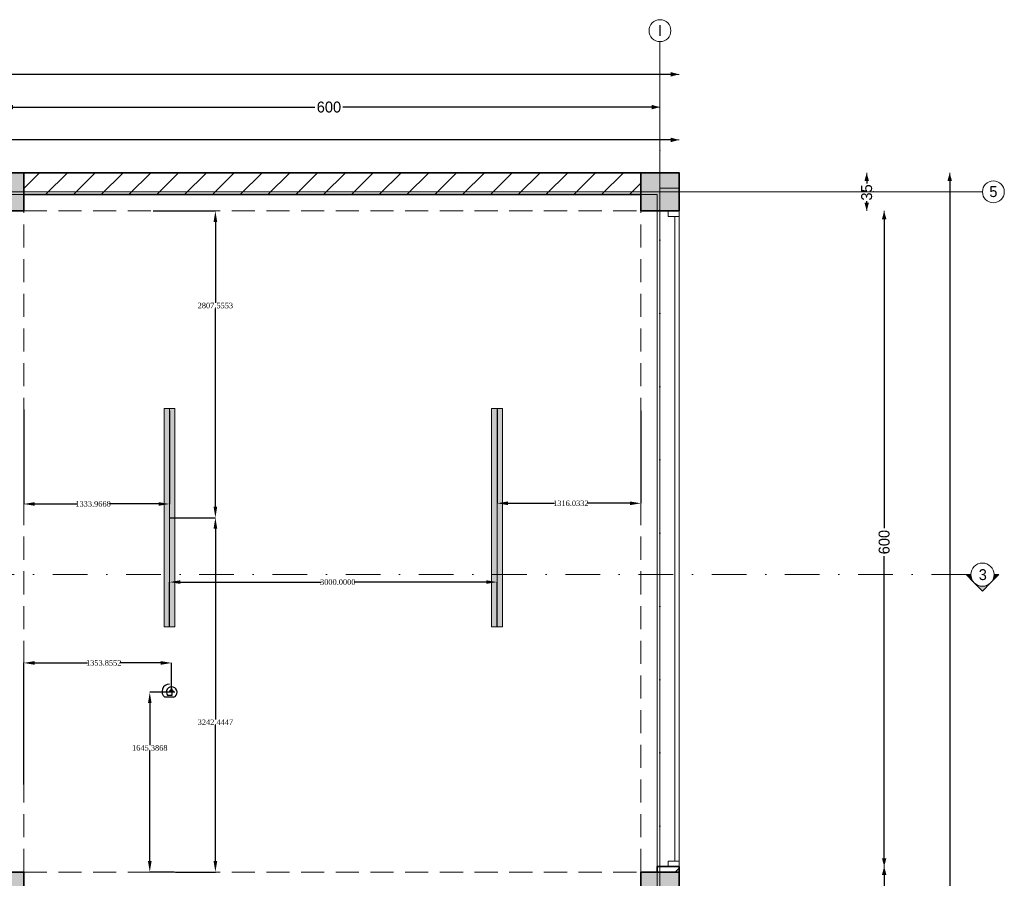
# Model space of a CAD drawing. Header units: inches. Extents: x -177438 to 34922, y -9538 to 55319.
# Tile 59 of 59: x 25906 to 34922, y 11740 to 19597. Entities that reach past the tile are written whole.
import ezdxf
from ezdxf.enums import TextEntityAlignment as Align

# ---------------------------------------------------------------- set-up
doc = ezdxf.new("R2010")
doc.units = ezdxf.units.IN
doc.header["$MEASUREMENT"] = 0
doc.set_wipeout_variables(frame=1)
for name, pattern in [('Dot & Dashed', [670.277762, 317.5, -176.388889, 0, -176.388874]), ('Hidden', [317.5, 211.666667, -105.833333]), ('Wipeout_Contour', [1000, 0, -1000])]:
    doc.linetypes.add(name, pattern=pattern)
for name, color, linetype in [('- განათება', 7, 'Continuous'), ('Dimensioning - General', 7, 'Continuous'), ('Marker - Section', 7, 'Continuous'), ('Structural - Bearing', 7, 'Continuous'), ('Structural - Grid', 7, 'Continuous')]:
    doc.layers.add(name, color=color, linetype=linetype)
for name, color, linetype, lineweight in [('Archicad Doors_Pen_No__1', 7, 'Continuous', 13), ('New_2D Drafting - General_Pen_No__2', 8, 'Continuous', 15), ('Structural - Bearing_Pen_No__1', 7, 'Continuous', 13), ('Structural - Bearing_Pen_No__20', 1, 'Continuous', 0), ('Structural - Bearing_Pen_No__27', 7, 'Continuous', 35)]:
    doc.layers.add(name, color=color, linetype=linetype, lineweight=lineweight)
for name, color, linetype, lineweight, true_color in [('Marker - Section_Pen_No__108', 7, 'Continuous', 13, 0xfd8379), ('Structural - Bearing_Pen_No__102', 7, 'Continuous', 13, 0xcccccc), ('Structural - Bearing_Pen_No__161', 7, 'Continuous', 13, 0x6a6a6a), ('Structural - Bearing_Pen_No__28', 7, 'Continuous', 35, 0xa80f02), ('Structural - Bearing_Pen_No__81', 7, 'Continuous', 20, 0x6a6a6a), ('Structural - Grid_Pen_No__81', 7, 'Continuous', 20, 0x6a6a6a)]:
    doc.layers.add(name, color=color, linetype=linetype, lineweight=lineweight, true_color=true_color)
doc.styles.add('GENERATED_STYLE_3', font='txt')
doc.styles.get("Standard").update_dxf_attribs({"font": 'arial.ttf'})
doc.dimstyles.new('GENERATED_STYLE__1', dxfattribs={"dimtxt": 100, "dimasz": 76, "dimexe": 0.18, "dimexo": 0.0625, "dimgap": 0, "dimtad": 0, "dimdec": 0, "dimlfac": 0.1, "dimzin": 0, "dimdsep": 46, "dimtxsty": 'GENERATED_STYLE_3', "dimblk": 'ARROWHEAD_5', "dimblk1": 'ARROWHEAD_5', "dimblk2": 'ARROWHEAD_5', "dimcen": 0.09, "dimse1": 1, "dimse2": 1, "dimclrd": 7, "dimclre": 7, "dimclrt": 7, "dimadec": 0, "dimazin": 0, "dimtfac": 1, "dimtdec": 4, "dimtmove": 0, "dimatfit": 3, "dimfxl": 1, "dimtolj": 1, "dimtzin": 0, "dimarcsym": 0})
doc.dimstyles.new('GENERATED_STYLE__2', dxfattribs={"dimtxt": 100, "dimasz": 76, "dimexe": 0.18, "dimexo": 0.0625, "dimgap": 0, "dimtad": 0, "dimtih": 1, "dimtoh": 1, "dimdec": 0, "dimlfac": 0.1, "dimzin": 0, "dimdsep": 46, "dimtxsty": 'GENERATED_STYLE_3', "dimblk": 'ARROWHEAD_5', "dimblk1": 'ARROWHEAD_5', "dimblk2": 'ARROWHEAD_5', "dimcen": 0.09, "dimse1": 1, "dimse2": 1, "dimclrd": 7, "dimclre": 7, "dimclrt": 7, "dimadec": 0, "dimazin": 0, "dimtfac": 1, "dimtdec": 4, "dimtmove": 0, "dimatfit": 3, "dimfxl": 1, "dimtolj": 1, "dimtzin": 0, "dimarcsym": 0})
doc.dimstyles.get("Standard").update_dxf_attribs({"dimtxt": 0.18, "dimasz": 0.18, "dimexe": 0.18, "dimexo": 0.0625, "dimgap": 0.09, "dimtad": 0, "dimtih": 1, "dimtoh": 1, "dimdec": 4, "dimzin": 0, "dimdsep": 46, "dimtxsty": 'Standard', "dimcen": 0.09, "dimadec": 0, "dimazin": 0, "dimtfac": 1, "dimtdec": 4, "dimtofl": 0, "dimtmove": 0, "dimatfit": 3, "dimfxl": 1, "dimtolj": 1, "dimtzin": 0, "dimarcsym": 0})
pattern_1 = [(45, (0, 0), (-127.2792, 127.2792), [])]

# ---------------------------------------------------------------- blocks, each defined once
blk = doc.blocks.new('Slab_1', base_point=(-47183.8, 14488))
at = {"layer": 'Structural - Bearing_Pen_No__1', "color": 7, "linetype": 'Continuous', "lineweight": 13, "flags": 128}
blk.add_lwpolyline([(-47183.8, 14488), (1166.2, 14488), (1166.2, 32488), (1166.2, 39238), (-26465.1, 39238), (-29183.8, 32838), (-47183.8, 32838)], close=True, dxfattribs=at)
blk = doc.blocks.new('Wall_4', base_point=(1166.2, 39238))
at = {"layer": 'Structural - Bearing', "linetype": 'Continuous', "lineweight": 0, "true_color": 0x000000}
h = blk.add_hatch(dxfattribs=at)
h.set_pattern_fill('MASONRY_BLOCK', color=18, style=0, pattern_type=2)
h.set_pattern_definition(pattern_1)
h.paths.add_polyline_path([(-4833.8, 39238), (-4833.8, 39038), (816.2, 39038), (816.2, 39238)])
at = {"layer": 'Structural - Bearing_Pen_No__27', "color": 7, "linetype": 'Continuous', "lineweight": 35, "flags": 128}
for points in [[(816.2, 39238), (-4833.8, 39238)], [(-4833.8, 39038), (816.2, 39038)]]:
    blk.add_lwpolyline(points, dxfattribs=at)
blk = doc.blocks.new('Vertical Sliding Garage Door')
at = {"layer": 'Archicad Doors_Pen_No__1', "color": 7, "linetype": 'Continuous', "lineweight": 13}
for p, q in [((-2950, 0), (-3000, 0)), ((-3000, 0), (-3000, -100)), ((-3000, 0), (-3000, -100)), ((-3000, 0), (-3000, -100)), ((2950, 0), (-2950, 0)), ((-2950, 0), (-2950, -40)), ((-2950, -100), (-2950, 0)), ((2950, -40), (2950, 0)), ((3000, 0), (2950, 0)), ((2950, 0), (2950, -100)), ((3000, -100), (3000, 0)), ((3000, 0), (3000, -100)), ((3000, 0), (3000, -100)), ((-2950, -40), (2950, -40)), ((-3000, -100), (-2950, -100)), ((-3000, -100), (-3000, -200)), ((2950, -100), (3000, -100)), ((3000, -100), (3000, -200))]:
    blk.add_line(p, q, dxfattribs=at)
blk = doc.blocks.new('Wall_5', base_point=(1166.2, 14488))
at = {"layer": 'Structural - Bearing', "linetype": 'Continuous', "lineweight": 0, "true_color": 0x000000}
h = blk.add_hatch(dxfattribs=at)
h.set_pattern_fill('MASONRY_BLOCK', color=18, style=0, pattern_type=2)
h.set_pattern_definition(pattern_1)
h.paths.add_polyline_path([(966.2, 32838), (1166.2, 32838), (1166.2, 32888), (966.2, 32888)])
at = {"layer": 'Structural - Bearing_Pen_No__27', "color": 7, "linetype": 'Continuous', "lineweight": 35}
for p, q in [((1066.2, 38888), (966.2, 38888)), ((1166.2, 38888), (1066.2, 38888)), ((1066.2, 32888), (966.2, 32888)), ((1166.2, 32888), (1066.2, 32888))]:
    blk.add_line(p, q, dxfattribs=at)
at = {"layer": 'Structural - Bearing_Pen_No__27', "color": 7, "linetype": 'Continuous', "lineweight": 35, "flags": 128}
for points in [[(966.2, 32888), (966.2, 32838)], [(1166.2, 32838), (1166.2, 32888)]]:
    blk.add_lwpolyline(points, dxfattribs=at)
at = {"layer": 'Archicad Doors_Pen_No__1', "color": 7, "linetype": 'Continuous', "lineweight": 13, "zscale": 1000, "rotation": 270}
blk.add_blockref('Vertical Sliding Garage Door', (1166.2, 35888), dxfattribs=at)
blk = doc.blocks.new('Column_4', base_point=(991.2, 39063))
at = {"layer": 'Structural - Bearing_Pen_No__161', "linetype": 'Continuous', "lineweight": 0, "true_color": 0x6a6a6a}
blk.add_hatch(color=251, dxfattribs=at).paths.add_polyline_path([(1166.2, 38888), (1166.2, 39238), (816.2, 39238), (816.2, 38888)])
at = {"layer": 'Structural - Bearing_Pen_No__20', "color": 1, "linetype": 'Continuous', "lineweight": 0}
for p, q in [((991.2, 39143), (991.2, 39318)), ((911.2, 39063), (736.2, 39063)), ((1071.2, 39063), (1246.2, 39063)), ((991.2, 38983), (991.2, 38808))]:
    blk.add_line(p, q, dxfattribs=at)
blk.add_point((991.2, 39063), dxfattribs=at)
at = {"layer": 'Structural - Bearing_Pen_No__28', "color": 14, "linetype": 'Continuous', "lineweight": 35, "true_color": 0xa80f02, "flags": 128}
blk.add_lwpolyline([(1166.2, 38888), (1166.2, 39238), (816.2, 39238), (816.2, 38888)], close=True, dxfattribs=at)
blk = doc.blocks.new('Column_32', base_point=(-5008.8, 32663))
at = {"layer": 'Structural - Bearing_Pen_No__161', "linetype": 'Continuous', "lineweight": 0, "true_color": 0x6a6a6a}
blk.add_hatch(color=251, dxfattribs=at).paths.add_polyline_path([(-4833.8, 32488), (-4833.8, 32838), (-5183.8, 32838), (-5183.8, 32488)])
at = {"layer": 'Structural - Bearing_Pen_No__20', "color": 1, "linetype": 'Continuous', "lineweight": 0}
for p, q in [((-5008.8, 32743), (-5008.8, 32918)), ((-5088.8, 32663), (-5263.8, 32663)), ((-4928.8, 32663), (-4753.8, 32663)), ((-5008.8, 32583), (-5008.8, 32408))]:
    blk.add_line(p, q, dxfattribs=at)
blk.add_point((-5008.8, 32663), dxfattribs=at)
at = {"layer": 'Structural - Bearing_Pen_No__28', "color": 14, "linetype": 'Continuous', "lineweight": 35, "true_color": 0xa80f02, "flags": 128}
blk.add_lwpolyline([(-4833.8, 32488), (-4833.8, 32838), (-5183.8, 32838), (-5183.8, 32488)], close=True, dxfattribs=at)
blk = doc.blocks.new('Column_36', base_point=(991.2, 32663))
at = {"layer": 'Structural - Bearing_Pen_No__161', "linetype": 'Continuous', "lineweight": 0, "true_color": 0x6a6a6a}
blk.add_hatch(color=251, dxfattribs=at).paths.add_polyline_path([(1166.2, 32488), (1166.2, 32838), (816.2, 32838), (816.2, 32488)])
at = {"layer": 'Structural - Bearing_Pen_No__20', "color": 1, "linetype": 'Continuous', "lineweight": 0}
for p, q in [((991.2, 32743), (991.2, 32918)), ((911.2, 32663), (736.2, 32663)), ((1071.2, 32663), (1246.2, 32663)), ((991.2, 32583), (991.2, 32408))]:
    blk.add_line(p, q, dxfattribs=at)
blk.add_point((991.2, 32663), dxfattribs=at)
at = {"layer": 'Structural - Bearing_Pen_No__28', "color": 14, "linetype": 'Continuous', "lineweight": 35, "true_color": 0xa80f02, "flags": 128}
blk.add_lwpolyline([(1166.2, 32488), (1166.2, 32838), (816.2, 32838), (816.2, 32488)], close=True, dxfattribs=at)
blk = doc.blocks.new('Column_41', base_point=(-5008.8, 39063))
at = {"layer": 'Structural - Bearing_Pen_No__161', "linetype": 'Continuous', "lineweight": 0, "true_color": 0x6a6a6a}
blk.add_hatch(color=251, dxfattribs=at).paths.add_polyline_path([(-4833.8, 38888), (-4833.8, 39238), (-5183.8, 39238), (-5183.8, 38888)])
at = {"layer": 'Structural - Bearing_Pen_No__20', "color": 1, "linetype": 'Continuous', "lineweight": 0}
for p, q in [((-5008.8, 39143), (-5008.8, 39318)), ((-5088.8, 39063), (-5263.8, 39063)), ((-4928.8, 39063), (-4753.8, 39063)), ((-5008.8, 38983), (-5008.8, 38808))]:
    blk.add_line(p, q, dxfattribs=at)
blk.add_point((-5008.8, 39063), dxfattribs=at)
at = {"layer": 'Structural - Bearing_Pen_No__28', "color": 14, "linetype": 'Continuous', "lineweight": 35, "true_color": 0xa80f02, "flags": 128}
blk.add_lwpolyline([(-4833.8, 38888), (-4833.8, 39238), (-5183.8, 39238), (-5183.8, 38888)], close=True, dxfattribs=at)
blk = doc.blocks.new('Standard grid marker')
at = {"layer": 'Structural - Grid_Pen_No__81', "color": 251, "linetype": 'Continuous', "lineweight": 20, "true_color": 0x6a6a6a}
for q in [(0, 0), (51328.1, 0)]:
    blk.add_line((1000, 0), q, dxfattribs=at)
blk.add_circle((-100, 0), 100, dxfattribs=at)
blk.add_point((1000, 0), dxfattribs=at)
blk.add_point((1000, 0), dxfattribs=at)
at = {"layer": 'Structural - Grid_Pen_No__81', "color": 251, "lineweight": 20, "true_color": 0x6a6a6a, "style": 'GENERATED_STYLE_3'}
for tag, p in [('AC_MarkerText_1_0', (-100, -144)), ('AC_MarkerText_1_1', (52428.1, -144))]:
    blk.add_attdef(tag, text='', height=100, rotation=180, dxfattribs=at).set_placement(p, align=Align.TOP_CENTER)
blk = doc.blocks.new('Standard grid marker_2')
at = {"layer": 'Structural - Grid_Pen_No__81', "color": 251, "linetype": 'Continuous', "lineweight": 20, "true_color": 0x6a6a6a}
for p, q in [((1000, 0), (27734.9, 0)), ((27734.9, 0), (28734.9, 0))]:
    blk.add_line(p, q, dxfattribs=at)
blk.add_circle((28834.9, 0), 100, dxfattribs=at)
blk.add_point((27734.9, 0), dxfattribs=at)
blk.add_point((27734.9, 0), dxfattribs=at)
at = {"layer": 'Structural - Grid_Pen_No__81', "color": 251, "lineweight": 20, "true_color": 0x6a6a6a, "style": 'GENERATED_STYLE_3'}
for tag, p in [('AC_MarkerText_1_0', (-1.5, -46.7)), ('AC_MarkerText_1_1', (28933.4, -46.7))]:
    blk.add_attdef(tag, text='', height=100, rotation=270, dxfattribs=at).set_placement(p, align=Align.TOP_CENTER)
blk = doc.blocks.new('Beam_1', base_point=(991.2, 14663))
at = {"layer": 'Structural - Bearing_Pen_No__102', "color": 254, "linetype": 'Hidden', "lineweight": 13, "true_color": 0xcccccc}
for p, q in [((1166.2, 39096.2), (991.2, 39096.2)), ((1166.2, 14488), (1166.2, 39096.2)), ((816.2, 32838), (816.2, 38888))]:
    blk.add_line(p, q, dxfattribs=at)
at = {"layer": 'Structural - Bearing_Pen_No__81', "color": 251, "linetype": 'Dot & Dashed', "lineweight": 20, "true_color": 0x6a6a6a}
blk.add_line((991.2, 14663), (991.2, 39096.2), dxfattribs=at)
blk = doc.blocks.new('Beam_2', base_point=(-5008.8, 14663))
at = {"layer": 'Structural - Bearing_Pen_No__102', "color": 254, "linetype": 'Hidden', "lineweight": 13, "true_color": 0xcccccc}
blk.add_line((-4833.8, 32838), (-4833.8, 38888), dxfattribs=at)
blk = doc.blocks.new('Beam_13', base_point=(-47008.8, 32663))
at = {"layer": 'Structural - Bearing_Pen_No__102', "color": 254, "linetype": 'Hidden', "lineweight": 13, "true_color": 0xcccccc}
blk.add_line((-4833.8, 32838), (816.2, 32838), dxfattribs=at)
blk = doc.blocks.new('Beam_14', base_point=(-23008.8, 39063))
at = {"layer": 'Structural - Bearing_Pen_No__102', "color": 254, "linetype": 'Hidden', "lineweight": 13, "true_color": 0xcccccc}
for p, q in [((-23008.8, 39238), (991.2, 39238)), ((991.2, 39096.2), (991.2, 39238)), ((-4833.8, 38888), (816.2, 38888))]:
    blk.add_line(p, q, dxfattribs=at)
at = {"layer": 'Structural - Bearing_Pen_No__81', "color": 251, "linetype": 'Dot & Dashed', "lineweight": 20, "true_color": 0x6a6a6a}
blk.add_line((-23008.8, 39063), (991.2, 39063), dxfattribs=at)
blk = doc.blocks.new('ARROWHEAD_5')
at = {"linetype": 'Continuous', "lineweight": 0}
blk.add_hatch(color=0, dxfattribs=at).paths.add_polyline_path([(-1, 0.2679), (0, 0), (-1, -0.2679)])
at = {"color": 0, "linetype": 'Continuous', "lineweight": 0}
blk.add_line((0, 0), (-1, 0), dxfattribs=at)
blk = doc.blocks.new('*D191')
at = {"layer": 'Defpoints', "color": 0, "linetype": 'Continuous', "transparency": 16777216}
for p in [(31943.7, 11847.3), (33821.8, 11847.3), (31943.7, -6552.7)]:
    blk.add_point(p, dxfattribs=at)
at = {"layer": 'Dimensioning - General', "color": 7, "linetype": 'Continuous', "lineweight": -2, "transparency": 16777216}
for p, q in [((33821.8, 11771.3), (33821.8, 2793.2)), ((33821.8, -6476.7), (33821.8, 2459.9))]:
    blk.add_line(p, q, dxfattribs=at)
at = {"layer": 'Dimensioning - General', "color": 7, "linetype": 'Continuous', "lineweight": -2, "transparency": 16777216, "xscale": 76.00000000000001, "yscale": 76.00000000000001, "zscale": 76.00000000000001}
for p, rotation in [((33821.8, 11847.3), 90), ((33821.8, -6552.7), 270)]:
    blk.add_blockref('ARROWHEAD_5', p, dxfattribs=dict(at, rotation=rotation))
at = {"layer": 'Dimensioning - General', "color": 7, "linetype": 'Continuous', "lineweight": 13, "transparency": 16777216, "insert": (33821.8, 2626.6), "char_height": 100, "attachment_point": 5, "rotation": 90, "style": 'GENERATED_STYLE_3'}
blk.add_mtext('\\A1;1840', dxfattribs=at)
blk = doc.blocks.new('*D192')
at = {"layer": 'Defpoints', "color": 0, "linetype": 'Continuous', "transparency": 16777216}
for p in [(31943.7, 17847.3), (33821.8, 17847.3), (31943.7, 11847.3)]:
    blk.add_point(p, dxfattribs=at)
at = {"layer": 'Dimensioning - General', "color": 7, "linetype": 'Continuous', "lineweight": -2, "transparency": 16777216}
for p, q in [((33821.8, 17771.3), (33821.8, 14944.9)), ((33821.8, 11923.3), (33821.8, 14687.8))]:
    blk.add_line(p, q, dxfattribs=at)
at = {"layer": 'Dimensioning - General', "color": 7, "linetype": 'Continuous', "lineweight": -2, "transparency": 16777216, "xscale": 76.00000000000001, "yscale": 76.00000000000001, "zscale": 76.00000000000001}
for p, rotation in [((33821.8, 17847.3), 90), ((33821.8, 11847.3), 270)]:
    blk.add_blockref('ARROWHEAD_5', p, dxfattribs=dict(at, rotation=rotation))
at = {"layer": 'Dimensioning - General', "color": 7, "linetype": 'Continuous', "lineweight": 13, "transparency": 16777216, "insert": (33821.8, 14816.3), "char_height": 100, "attachment_point": 5, "rotation": 90, "style": 'GENERATED_STYLE_3'}
blk.add_mtext('\\A1;600', dxfattribs=at)
blk = doc.blocks.new('*D193')
at = {"layer": 'Defpoints', "color": 0, "linetype": 'Continuous', "transparency": 16777216}
for p in [(31943.7, 18197.3), (33661.8, 18197.3), (31943.7, 17847.3)]:
    blk.add_point(p, dxfattribs=at)
at = {"layer": 'Dimensioning - General', "color": 7, "linetype": 'Continuous', "lineweight": -2, "transparency": 16777216}
for p, q in [((33661.8, 18121.3), (33661.8, 18097.2)), ((33661.8, 17923.3), (33661.8, 17935.3))]:
    blk.add_line(p, q, dxfattribs=at)
at = {"layer": 'Dimensioning - General', "color": 7, "linetype": 'Continuous', "lineweight": -2, "transparency": 16777216, "xscale": 76.00000000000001, "yscale": 76.00000000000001, "zscale": 76.00000000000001}
for p, rotation in [((33661.8, 18197.3), 90), ((33661.8, 17847.3), 270)]:
    blk.add_blockref('ARROWHEAD_5', p, dxfattribs=dict(at, rotation=rotation))
at = {"layer": 'Dimensioning - General', "color": 7, "linetype": 'Continuous', "lineweight": 13, "transparency": 16777216, "insert": (33661.8, 18016.3), "char_height": 100, "attachment_point": 5, "rotation": 90, "style": 'GENERATED_STYLE_3'}
blk.add_mtext('\\A1;35', dxfattribs=at)
blk = doc.blocks.new('*D194')
at = {"layer": 'Defpoints', "color": 0, "linetype": 'Continuous', "transparency": 16777216}
for p in [(31943.7, 18197.3), (34421.8, 18197.3), (31943.7, -6552.7)]:
    blk.add_point(p, dxfattribs=at)
at = {"layer": 'Dimensioning - General', "color": 7, "linetype": 'Continuous', "lineweight": -2, "transparency": 16777216}
for p, q in [((34421.8, 18121.3), (34421.8, 5984.4)), ((34421.8, -6476.7), (34421.8, 5632))]:
    blk.add_line(p, q, dxfattribs=at)
at = {"layer": 'Dimensioning - General', "color": 7, "linetype": 'Continuous', "lineweight": -2, "transparency": 16777216, "xscale": 76.00000000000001, "yscale": 76.00000000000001, "zscale": 76.00000000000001}
for p, rotation in [((34421.8, 18197.3), 90), ((34421.8, -6552.7), 270)]:
    blk.add_blockref('ARROWHEAD_5', p, dxfattribs=dict(at, rotation=rotation))
at = {"layer": 'Dimensioning - General', "color": 7, "linetype": 'Continuous', "lineweight": 13, "transparency": 16777216, "insert": (34421.8, 5808.2), "char_height": 100, "attachment_point": 5, "rotation": 90, "style": 'GENERATED_STYLE_3'}
blk.add_mtext('\\A1;2475', dxfattribs=at)
blk = doc.blocks.new('*D195')
at = {"layer": 'Defpoints', "color": 0, "linetype": 'Continuous', "transparency": 16777216}
for p in [(4312.4, 18497.3), (4312.4, 18197.3), (31943.7, 18197.3)]:
    blk.add_point(p, dxfattribs=at)
at = {"layer": 'Dimensioning - General', "color": 7, "linetype": 'Continuous', "lineweight": -2, "transparency": 16777216}
for p, q in [((4388.4, 18497.3), (17942.8, 18497.3)), ((31867.7, 18497.3), (18295.2, 18497.3))]:
    blk.add_line(p, q, dxfattribs=at)
at = {"layer": 'Dimensioning - General', "color": 7, "linetype": 'Continuous', "lineweight": -2, "transparency": 16777216, "xscale": 76.00000000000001, "yscale": 76.00000000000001, "zscale": 76.00000000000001, "rotation": 180}
blk.add_blockref('ARROWHEAD_5', (4312.4, 18497.3), dxfattribs=at)
at = {"layer": 'Dimensioning - General', "color": 7, "linetype": 'Continuous', "lineweight": -2, "transparency": 16777216, "xscale": 76.00000000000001, "yscale": 76.00000000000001, "zscale": 76.00000000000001}
blk.add_blockref('ARROWHEAD_5', (31943.7, 18497.3), dxfattribs=at)
at = {"layer": 'Dimensioning - General', "color": 7, "linetype": 'Continuous', "lineweight": 13, "transparency": 16777216, "insert": (18119, 18497.3), "char_height": 100, "attachment_point": 5, "style": 'GENERATED_STYLE_3'}
blk.add_mtext('\\A1;2763', dxfattribs=at)
blk = doc.blocks.new('*D198')
at = {"layer": 'Defpoints', "color": 0, "linetype": 'Continuous', "transparency": 16777216}
for p in [(25768.7, 18878.4), (31768.7, 18855.8), (25768.7, 18797.3)]:
    blk.add_point(p, dxfattribs=at)
at = {"layer": 'Dimensioning - General', "color": 7, "linetype": 'Continuous', "lineweight": -2, "transparency": 16777216}
for p, q in [((25844.7, 18797.3), (28609.2, 18797.3)), ((31692.7, 18797.3), (28866.4, 18797.3))]:
    blk.add_line(p, q, dxfattribs=at)
at = {"layer": 'Dimensioning - General', "color": 7, "linetype": 'Continuous', "lineweight": -2, "transparency": 16777216, "xscale": 76.00000000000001, "yscale": 76.00000000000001, "zscale": 76.00000000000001, "rotation": 180}
blk.add_blockref('ARROWHEAD_5', (25768.7, 18797.3), dxfattribs=at)
at = {"layer": 'Dimensioning - General', "color": 7, "linetype": 'Continuous', "lineweight": -2, "transparency": 16777216, "xscale": 76.00000000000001, "yscale": 76.00000000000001, "zscale": 76.00000000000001}
blk.add_blockref('ARROWHEAD_5', (31768.7, 18797.3), dxfattribs=at)
at = {"layer": 'Dimensioning - General', "color": 7, "linetype": 'Continuous', "lineweight": 13, "transparency": 16777216, "insert": (28737.8, 18797.3), "char_height": 100, "attachment_point": 5, "style": 'GENERATED_STYLE_3'}
blk.add_mtext('\\A1;600', dxfattribs=at)
blk = doc.blocks.new('*D206')
at = {"layer": 'Defpoints', "color": 0, "linetype": 'Continuous', "transparency": 16777216}
for p in [(-16406.3, 19097.3), (31943.7, 18197.3), (-16406.3, 11797.3)]:
    blk.add_point(p, dxfattribs=at)
at = {"layer": 'Dimensioning - General', "color": 7, "linetype": 'Continuous', "lineweight": -2, "transparency": 16777216}
for p, q in [((-16330.3, 19097.3), (7571.2, 19097.3)), ((31867.7, 19097.3), (7923.5, 19097.3))]:
    blk.add_line(p, q, dxfattribs=at)
at = {"layer": 'Dimensioning - General', "color": 7, "linetype": 'Continuous', "lineweight": -2, "transparency": 16777216, "xscale": 76.00000000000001, "yscale": 76.00000000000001, "zscale": 76.00000000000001, "rotation": 180}
blk.add_blockref('ARROWHEAD_5', (-16406.3, 19097.3), dxfattribs=at)
at = {"layer": 'Dimensioning - General', "color": 7, "linetype": 'Continuous', "lineweight": -2, "transparency": 16777216, "xscale": 76.00000000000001, "yscale": 76.00000000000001, "zscale": 76.00000000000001}
blk.add_blockref('ARROWHEAD_5', (31943.7, 19097.3), dxfattribs=at)
at = {"layer": 'Dimensioning - General', "color": 7, "linetype": 'Continuous', "lineweight": 13, "transparency": 16777216, "insert": (7747.4, 19097.3), "char_height": 100, "attachment_point": 5, "style": 'GENERATED_STYLE_3'}
blk.add_mtext('\\A1;4835', dxfattribs=at)
blk = doc.blocks.new('Cutting Plane_2', base_point=(3944.3, 35559.3))
at = {"layer": 'Marker - Section_Pen_No__108', "linetype": 'Continuous', "lineweight": 13, "true_color": 0xfd8379}
for points in [[(3794.3, 35559.3), (3869.3, 35484.3, -0.198912), (3838.2, 35559.3)], [(4094.3, 35559.3), (4050.4, 35559.3, -0.198912), (4019.3, 35484.3)], [(4019.3, 35484.3, -0.414214), (3869.3, 35484.3), (3944.3, 35409.3)]]:
    blk.add_hatch(color=11, dxfattribs=at).paths.add_polyline_path(points)
at = {"layer": 'Marker - Section_Pen_No__108', "color": 11, "linetype": 'Dot & Dashed', "lineweight": 13, "true_color": 0xfd8379}
blk.add_line((3794.3, 35559.3), (-19947.3, 35559.3), dxfattribs=at)
at = {"layer": 'Marker - Section_Pen_No__108', "color": 11, "linetype": 'Continuous', "lineweight": 13, "true_color": 0xfd8379, "flags": 128}
for points in [[(3794.3, 35559.3), (3838.2, 35559.3, 0.198912), (3869.3, 35484.3)], [(4094.3, 35559.3), (4050.4, 35559.3, -0.198912), (4019.3, 35484.3)], [(4019.3, 35484.3, -0.414214), (3869.3, 35484.3), (3944.3, 35409.3)]]:
    blk.add_lwpolyline(points, format="xyb", close=True, dxfattribs=at)
at = {"layer": 'Marker - Section_Pen_No__108', "color": 11, "linetype": 'Continuous', "lineweight": 13, "true_color": 0xfd8379}
blk.add_circle((3944.3, 35559.3), 106.1, dxfattribs=at)
at = {"layer": 'Marker - Section_Pen_No__108', "color": 11, "lineweight": 13, "true_color": 0xfd8379, "insert": (3984.4, 35508), "char_height": 100, "attachment_point": 9, "style": 'GENERATED_STYLE_3'}
blk.add_mtext('\\A1;{\\pqr;\\pt0;\\fBOG 2018|b0|i0|c0|p0;\\W1.000000;3}', dxfattribs=at)
blk = doc.blocks.new('მოძრაობის დეტექტორი')
at = {"layer": '- განათება'}
h = blk.add_hatch(color=6, dxfattribs=at)
h.dxf.hatch_style = 1
h.paths.add_polyline_path([(-100, -1), (1, -123), (100, 1)])
at = {"layer": '- განათება', "color": 6}
for p, q in [((-100, -1), (100, 1)), ((-58, 165), (233, 165)), ((0, 106), (143, 106)), ((1, -123), (100, 1))]:
    blk.add_line(p, q, dxfattribs=at)
blk.add_lwpolyline([(0, 0), (0, 106)], dxfattribs=at)
for centre, radius, start, end in [((3, 0), 176, 110.3272, 37.1447), ((77, -23), 245, 270.0765, 50.2358)]:
    blk.add_arc(centre, radius, start, end, dxfattribs=at)
blk = doc.blocks.new('მოძრაობის დედექტორი')
at = {"layer": '- განათება', "color": 6}
blk.add_blockref('მოძრაობის დეტექტორი', (0, 0), dxfattribs=at)
blk = doc.blocks.new('*D922')
at = {"layer": '- განათება', "color": 0, "lineweight": -2, "transparency": 16777216}
for p, q in [((27129.5, 17847.3), (27698.2, 17847.3)), ((27698, 17747.3), (27698, 17006.9)), ((27698, 15139.7), (27698, 16955.6)), ((27277.7, 15039.7), (27698.2, 15039.7))]:
    blk.add_line(p, q, dxfattribs=at)
at = {"layer": '- განათება', "color": 0, "transparency": 16777216}
for points in [[(27681.3, 17747.3), (27714.6, 17747.3), (27698, 17847.3)], [(27681.3, 15139.7), (27714.6, 15139.7), (27698, 15039.7)]]:
    blk.add_solid(points, dxfattribs=at)
at = {"layer": 'Defpoints', "color": 0, "transparency": 16777216}
for p in [(27129.5, 17847.3), (27698, 17847.3), (27277.7, 15039.7)]:
    blk.add_point(p, dxfattribs=at)
at = {"layer": '- განათება', "color": 0, "transparency": 16777216, "insert": (27698, 16981.2), "char_height": 50, "attachment_point": 5}
blk.add_mtext('\\A1;{\\fSylfaen|b0|i0|c0|p18;2807.5553}', dxfattribs=at)
blk = doc.blocks.new('*D923')
at = {"layer": '- განათება', "color": 0, "lineweight": -2, "transparency": 16777216}
for p, q in [((27277.7, 14039.8), (27277.7, 14450.9)), ((27377.7, 14450.7), (28666.9, 14450.7)), ((30177.7, 14450.7), (28970.1, 14450.7)), ((30277.7, 14039.8), (30277.7, 14450.9))]:
    blk.add_line(p, q, dxfattribs=at)
at = {"layer": '- განათება', "color": 0, "transparency": 16777216}
for points in [[(27377.7, 14467.4), (27377.7, 14434.1), (27277.7, 14450.7)], [(30177.7, 14467.4), (30177.7, 14434.1), (30277.7, 14450.7)]]:
    blk.add_solid(points, dxfattribs=at)
at = {"layer": 'Defpoints', "color": 0, "transparency": 16777216}
for p in [(27277.7, 14450.7), (27277.7, 14039.7), (30277.7, 14039.7)]:
    blk.add_point(p, dxfattribs=at)
at = {"layer": '- განათება', "color": 0, "transparency": 16777216, "insert": (28818.5, 14450.7), "char_height": 50, "attachment_point": 5}
blk.add_mtext('\\A1;{\\fSylfaen|b0|i0|c0|p18;3000.0000}', dxfattribs=at)
blk = doc.blocks.new('*D924')
at = {"layer": '- განათება', "color": 0, "lineweight": -2, "transparency": 16777216}
for p, q in [((27277.7, 15039.7), (27698.3, 15039.7)), ((27698.2, 14939.7), (27698.2, 13193)), ((27698.2, 11897.3), (27698.2, 13141.8)), ((27334.1, 11797.3), (27698.3, 11797.3))]:
    blk.add_line(p, q, dxfattribs=at)
at = {"layer": '- განათება', "color": 0, "transparency": 16777216}
for points in [[(27681.5, 14939.7), (27714.8, 14939.7), (27698.2, 15039.7)], [(27681.5, 11897.3), (27714.8, 11897.3), (27698.2, 11797.3)]]:
    blk.add_solid(points, dxfattribs=at)
at = {"layer": 'Defpoints', "color": 0, "transparency": 16777216}
for p in [(27277.7, 15039.7), (27698.2, 15039.7), (27334, 11797.3)]:
    blk.add_point(p, dxfattribs=at)
at = {"layer": '- განათება', "color": 0, "transparency": 16777216, "insert": (27698.2, 13167.4), "char_height": 50, "attachment_point": 5}
blk.add_mtext('\\A1;{\\fSylfaen|b0|i0|c0|p18;3242.4447}', dxfattribs=at)
blk = doc.blocks.new('*D925')
at = {"layer": '- განათება', "color": 0, "lineweight": -2, "transparency": 16777216}
for p, q in [((25943.7, 16030.9), (25943.7, 15165)), ((27277.7, 16017.7), (27277.7, 15165)), ((26043.7, 15165.2), (26428.5, 15165.2)), ((27177.7, 15165.2), (26727.5, 15165.2))]:
    blk.add_line(p, q, dxfattribs=at)
at = {"layer": '- განათება', "color": 0, "transparency": 16777216}
for points in [[(26043.7, 15181.9), (26043.7, 15148.6), (25943.7, 15165.2)], [(27177.7, 15181.9), (27177.7, 15148.6), (27277.7, 15165.2)]]:
    blk.add_solid(points, dxfattribs=at)
at = {"layer": 'Defpoints', "color": 0, "transparency": 16777216}
for p in [(25943.7, 16030.9), (27277.7, 16017.7), (25943.7, 15165.2)]:
    blk.add_point(p, dxfattribs=at)
at = {"layer": '- განათება', "color": 0, "transparency": 16777216, "insert": (26578, 15165.2), "char_height": 50, "attachment_point": 5}
blk.add_mtext('\\A1;{\\fSylfaen|b0|i0|c0|p18;1333.9668}', dxfattribs=at)
blk = doc.blocks.new('*D926')
at = {"layer": '- განათება', "color": 0, "lineweight": -2, "transparency": 16777216}
for p, q in [((30277.7, 16030.9), (30277.7, 15171.5)), ((31593.7, 16017.7), (31593.7, 15171.5)), ((30377.7, 15171.7), (30803.8, 15171.7)), ((31493.7, 15171.7), (31101.8, 15171.7))]:
    blk.add_line(p, q, dxfattribs=at)
at = {"layer": '- განათება', "color": 0, "transparency": 16777216}
for points in [[(30377.7, 15188.4), (30377.7, 15155.1), (30277.7, 15171.7)], [(31493.7, 15188.4), (31493.7, 15155.1), (31593.7, 15171.7)]]:
    blk.add_solid(points, dxfattribs=at)
at = {"layer": 'Defpoints', "color": 0, "transparency": 16777216}
for p in [(30277.7, 16030.9), (31593.7, 16017.7), (30277.7, 15171.7)]:
    blk.add_point(p, dxfattribs=at)
at = {"layer": '- განათება', "color": 0, "transparency": 16777216, "insert": (30952.8, 15171.7), "char_height": 50, "attachment_point": 5}
blk.add_mtext('\\A1;{\\fSylfaen|b0|i0|c0|p18;1316.0332}', dxfattribs=at)
blk = doc.blocks.new('*D1028')
at = {"layer": '- განათება', "color": 0, "lineweight": -2, "transparency": 16777216}
for p, q in [((25943.7, 12596.7), (25943.7, 13710.7)), ((26043.7, 13710.5), (26526.5, 13710.5)), ((27197.6, 13710.5), (26824.6, 13710.5)), ((27297.6, 13442.7), (27297.6, 13710.7))]:
    blk.add_line(p, q, dxfattribs=at)
at = {"layer": '- განათება', "color": 0, "transparency": 16777216}
for points in [[(26043.7, 13727.2), (26043.7, 13693.8), (25943.7, 13710.5)], [(27197.6, 13727.2), (27197.6, 13693.8), (27297.6, 13710.5)]]:
    blk.add_solid(points, dxfattribs=at)
at = {"layer": 'Defpoints', "color": 0, "transparency": 16777216}
for p in [(27297.6, 13710.5), (27297.6, 13442.6), (25943.7, 12596.6)]:
    blk.add_point(p, dxfattribs=at)
at = {"layer": '- განათება', "color": 0, "transparency": 16777216, "insert": (26675.6, 13710.5), "char_height": 50, "attachment_point": 5}
blk.add_mtext('\\A1;{\\fSylfaen|b0|i0|c0|p18;1353.8552}', dxfattribs=at)
blk = doc.blocks.new('*D1029')
at = {"layer": '- განათება', "color": 0, "lineweight": -2, "transparency": 16777216}
for p, q in [((27298.3, 13442.6), (27097.1, 13442.6)), ((27097.3, 13342.6), (27097.3, 12958.1)), ((27097.3, 11897.2), (27097.3, 12906.9)), ((27319.4, 11797.2), (27097.1, 11797.2))]:
    blk.add_line(p, q, dxfattribs=at)
at = {"layer": '- განათება', "color": 0, "transparency": 16777216}
for points in [[(27080.6, 13342.6), (27114, 13342.6), (27097.3, 13442.6)], [(27080.6, 11897.2), (27114, 11897.2), (27097.3, 11797.2)]]:
    blk.add_solid(points, dxfattribs=at)
at = {"layer": 'Defpoints', "color": 0, "transparency": 16777216}
for p in [(27097.3, 13442.6), (27298.3, 13442.6), (27319.5, 11797.2)]:
    blk.add_point(p, dxfattribs=at)
at = {"layer": '- განათება', "color": 0, "transparency": 16777216, "insert": (27097.3, 12932.5), "char_height": 50, "attachment_point": 5}
blk.add_mtext('\\A1;{\\fSylfaen|b0|i0|c0|p18;1645.3868}', dxfattribs=at)

msp = doc.modelspace()

# ---------------------------------------------------------------- linework, layer by layer
at = {"layer": 'New_2D Drafting - General_Pen_No__2', "color": 8, "linetype": 'Continuous', "lineweight": 15, "flags": 128}
msp.add_lwpolyline([(31743.71602, -6352.71606), (31743.71602, 17997.28394), (4444.69471, 17997.28394), (1811.01254, 11797.28394), (1811.01254, 11597.28394), (-4056.28398, 11597.28394), (-4056.28398, 5447.28396), (-10206.28398, 5447.27184), (-10195.74273, -6352.71606)], close=True, dxfattribs=at)

# ---------------------------------------------------------------- block references
at = {"layer": 'Structural - Bearing', "color": 14, "lineweight": 35, "true_color": 0xa80f02}
for name, p in [('Column_41', (25768.71602, 18022.28394)), ('Column_4', (31768.71602, 18022.28394)), ('Column_32', (25768.71602, 11622.28394)), ('Column_36', (31768.71602, 11622.28394))]:
    msp.add_blockref(name, p, dxfattribs=at)
at = {"layer": 'Structural - Bearing', "color": 7, "linetype": 'Continuous', "lineweight": 13}
msp.add_blockref('Slab_1', (-16406.28398, -6552.71606), dxfattribs=at)
at = {"layer": 'Structural - Bearing', "color": 7, "lineweight": 35}
for name, p in [('Wall_4', (31943.71602, 18197.28394)), ('Wall_5', (31943.71602, -6552.71606))]:
    msp.add_blockref(name, p, dxfattribs=at)
at = {"layer": 'Structural - Bearing', "color": 254, "lineweight": 13, "true_color": 0xcccccc}
for name, p in [('Beam_14', (7768.71602, 18022.28394)), ('Beam_2', (25768.71602, -6377.71606)), ('Beam_1', (31768.71602, -6377.71606)), ('Beam_13', (-16231.28398, 11622.28394))]:
    msp.add_blockref(name, p, dxfattribs=at)
at = {"layer": 'Structural - Grid', "color": 8, "linetype": 'Continuous', "lineweight": 15}
ref = msp.add_blockref('Standard grid marker_2', (31768.71602, -9337.64184), dxfattribs=dict(at, zscale=1000, rotation=90))
ref.add_attrib('AC_MarkerText_1_1', 'I', dxfattribs={"layer": 'Structural - Grid_Pen_No__81', "color": 251, "lineweight": 20, "true_color": 0x6a6a6a, "height": 100, "rotation": 360, "style": 'GENERATED_STYLE_3'}).set_placement((31768.71602, 19549.10211), align=Align.TOP_CENTER)
ref = msp.add_blockref('Standard grid marker', (34721.7883, 18022.28394), dxfattribs=dict(at, zscale=1000, rotation=180))
ref.add_attrib('AC_MarkerText_1', '5', dxfattribs={"layer": 'Structural - Grid_Pen_No__81', "color": 251, "lineweight": 20, "true_color": 0x6a6a6a, "height": 100, "rotation": 360, "style": 'GENERATED_STYLE_3'}).set_placement((34821.7883, 18074.10211), align=Align.TOP_CENTER)

# ---------------------------------------------------------------- dimensions: what is measured, and where the dimension line sits
at = {"layer": '- განათება', "color": 1}
for base, p1, p2, angle, picture, middle in [((27697.9817352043, 17847.2839392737), (27277.682851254, 15039.7286873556), (27129.4817352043, 17847.2839392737), 90, '*D922', (27697.9817352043, 16981.2270741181)), ((25943.71602, 15165.22707), (27277.68285, 16017.72707), (25943.71602, 16030.94475), 180, '*D925', (26577.98174, 15165.22707)), ((30277.68285, 15171.72707), (31593.71602, 16017.72707), (30277.68285, 16030.94475), 180, '*D926', (30952.76317, 15171.72707))]:
    dim = msp.add_linear_dim(base=base, p1=p1, p2=p2, angle=angle, text='{\\fSylfaen|b0|i0|c0|p18;<>}', dimstyle='Standard', override={"dimtxt": 50, "dimasz": 100}, dxfattribs=at)
    dim.commit()
    dim.dimension.update_dxf_attribs({"geometry": picture, "text_midpoint": middle, "dimtype": 160})
at = {"layer": 'Dimensioning - General', "color": 7, "linetype": 'Continuous', "lineweight": 13}
for base, p1, p2, picture, middle in [((-16406.28398, 19097.28394), (31943.71602, 18197.28394), (-16406.28398, 11797.28394), '*D206', (7747.35252, 19097.28394)), ((25768.71602, 18797.28394), (31768.71602, 18855.84552), (25768.71602, 18878.36228), '*D198', (28737.77953, 18797.28394)), ((4312.35569, 18497.28394), (31943.71602, 18197.28394), (4312.35569, 18197.28394), '*D195', (18118.96338, 18497.28394))]:
    dim = msp.add_linear_dim(base=base, p1=p1, p2=p2, angle=180, dimstyle='GENERATED_STYLE__2', dxfattribs=at)
    dim.commit()
    dim.dimension.update_dxf_attribs({"geometry": picture, "text_midpoint": middle, "dimtype": 160})
for base, p1, p2, picture, middle in [((33661.7883, 18197.28394), (31943.71602, 17847.28394), (31943.71602, 18197.28394), '*D193', (33661.7883, 18016.27744)), ((34421.7883, 18197.28394), (31943.71602, -6552.71606), (31943.71602, 18197.28394), '*D194', (34421.7883, 5808.19343)), ((33821.7883, 17847.28394), (31943.71602, 11847.28394), (31943.71602, 17847.28394), '*D192', (33821.7883, 14816.34744)), ((33821.7883, 11847.28394), (31943.71602, -6552.71606), (31943.71602, 11847.28394), '*D191', (33821.7883, 2626.57494))]:
    dim = msp.add_linear_dim(base=base, p1=p1, p2=p2, angle=90, dimstyle='GENERATED_STYLE__1', dxfattribs=at)
    dim.commit()
    dim.dimension.update_dxf_attribs({"geometry": picture, "text_midpoint": middle, "dimtype": 160, "text_rotation": 90})

# ---------------------------------------------------------------- next in the draw order: block references
at = {"layer": 'Marker - Section', "color": 11, "lineweight": 13, "true_color": 0xfd8379}
msp.add_blockref('Cutting Plane_2', (34721.7883, 14518.59888), dxfattribs=at)

# ---------------------------------------------------------------- next in the draw order: hatches: boundary and pattern name
at = {"layer": '- განათება', "linetype": 'Continuous', "lineweight": 0, "true_color": 0xbfbf00}
for points in [[(27227.68285, 16039.72869), (27327.68285, 16039.72869), (27327.68285, 14039.72869), (27227.68285, 14039.72869)], [(30227.68285, 16039.72869), (30327.68285, 16039.72869), (30327.68285, 14039.72869), (30227.68285, 14039.72869)]]:
    msp.add_hatch(color=52, dxfattribs=at).paths.add_polyline_path(points)

# ---------------------------------------------------------------- next in the draw order: linework, layer by layer
at = {"layer": '- განათება', "color": 7, "linetype": 'Continuous', "lineweight": 13}
for p, q in [((27277.68285, 16039.72869), (27277.68285, 14039.72869)), ((30277.68285, 16039.72869), (30277.68285, 14039.72869))]:
    msp.add_line(p, q, dxfattribs=at)
at = {"layer": '- განათება', "color": 8, "linetype": 'Continuous', "lineweight": 15, "flags": 128}
for points in [[(27227.68285, 16039.72869), (27327.68285, 16039.72869), (27327.68285, 14039.72869), (27227.68285, 14039.72869)], [(30227.68285, 16039.72869), (30327.68285, 16039.72869), (30327.68285, 14039.72869), (30227.68285, 14039.72869)]]:
    msp.add_lwpolyline(points, close=True, dxfattribs=at)

# ---------------------------------------------------------------- next in the draw order: block references
at = {"layer": '- განათება', "color": 6, "xscale": 0.2773570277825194, "yscale": 0.2773570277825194, "zscale": 0.2773570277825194, "rotation": 180}
msp.add_blockref('მოძრაობის დედექტორი', (27299.10196, 13442.64184), dxfattribs=at)

# ---------------------------------------------------------------- next in the draw order: dimensions: what is measured, and where the dimension line sits
at = {"layer": '- განათება', "color": 1}
for base, p1, p2, angle, picture, middle in [((27698.1617352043, 15039.7286873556), (27334, 11797.2839392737), (27277.682851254, 15039.7286873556), 90, '*D924', (27698.1617352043, 13167.4447480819)), ((27277.68285, 14450.72707), (30277.68285, 14039.72869), (27277.68285, 14039.72869), 180, '*D923', (28818.48174, 14450.72707)), ((27097.29389, 13442.62741), (27319.49947, 11797.24064), (27298.33633, 13442.62741), 90, '*D1029', (27097.29389, 12932.49819))]:
    dim = msp.add_linear_dim(base=base, p1=p1, p2=p2, angle=angle, text='{\\fSylfaen|b0|i0|c0|p18;<>}', dimstyle='Standard', override={"dimtxt": 50, "dimasz": 100}, dxfattribs=at)
    dim.commit()
    dim.dimension.update_dxf_attribs({"geometry": picture, "text_midpoint": middle, "dimtype": 160})
dim = msp.add_linear_dim(base=(27297.57071, 13710.49819), p1=(25943.71549, 12596.62741), p2=(27297.57071, 13442.61297), text='{\\fSylfaen|b0|i0|c0|p18;<>}', dimstyle='Standard', override={"dimtxt": 50, "dimasz": 100}, dxfattribs=at)
dim.commit()
dim.dimension.update_dxf_attribs({"geometry": '*D1028', "text_midpoint": (26675.55236, 13710.49819), "dimtype": 160})

doc.saveas('drawing.dxf')
